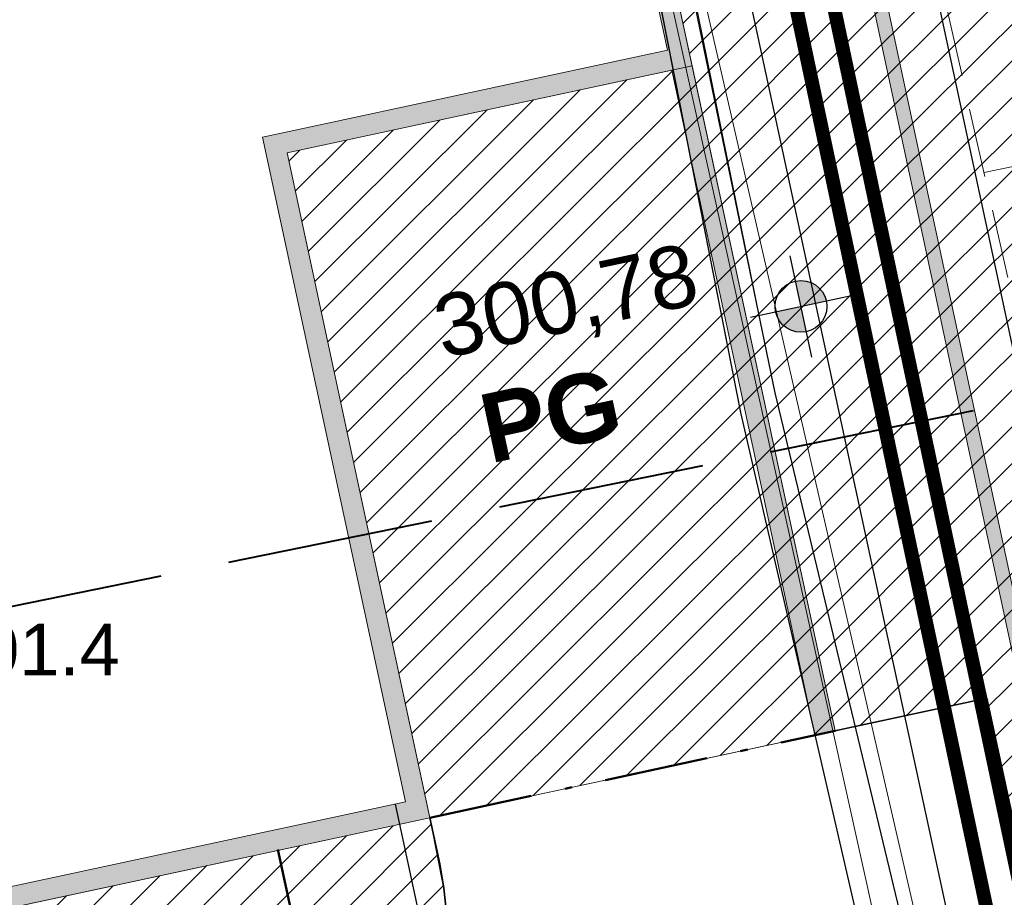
# Model space of a CAD drawing. Header units: metres. Extents: x 6567600 to 13135881, y 5574237 to 11149086.
# Tile 105 of 120: x 6567911 to 6567925, y 5574532 to 5574545. Entities that reach past the tile are written whole.
import ezdxf

# ---------------------------------------------------------------- set-up
doc = ezdxf.new("R2010")
doc.units = ezdxf.units.M
for name, pattern in [('zzzxref_260316$0$_MDCP$0$3 1', [4, 3, -1]), ('zzzxref_260316$0$_MDCP$0$L_0_04', [1.5, 1, -0.5]), ('zzzxref_260316$0$PR1183 Chorzów Metalowców V09_TT$0$Kropki i Kreski 2', [2.5, 1.5, -0.5, 0, -0.5])]:
    doc.linetypes.add(name, pattern=pattern)
for name, color, linetype, lineweight in [('SEL_do_likwidacji', 1, 'likwidacja1', 15), ('SEL_sieci_kable_nN', 1, 'SEL_eN', 30), ('SEL_sieci_kable_SN', 10, 'SEL_SN', 50), ('zzzxref_260316$0$_MDCP$0$GES_PrzewodElektroenergetyczny', 1, 'Continuous', 18), ('zzzxref_260316$0$_MDCP$0$KR_ObiektKarto', 7, 'Continuous', 18), ('zzzxref_260316$0$_MDCP$0$MP_LINIE_REGULAC', 135, 'Continuous', 40), ('zzzxref_260316$0$_MDCP$0$OT_Skarpa', 7, 'Continuous', 18), ('zzzxref_260316$0$_MDCP$0$OTRN', 7, 'Continuous', 13), ('zzzxref_260316$0$_TT_KAN_D_II etap', 116, 'Continuous', 25)]:
    doc.layers.add(name, color=color, linetype=linetype, lineweight=lineweight)
for name, color, linetype in [('zzzxref_260316$0$_MDCP$0$OTRN_O', 7, 'Continuous'), ('zzzxref_260316$0$PR1183 Chorzów Metalowców V09_TT$0$01FORMA - PZT - Inne obiekty', 7, 'Continuous'), ('zzzxref_260316$0$PR1183 Chorzów Metalowców V09_TT$0$FORMA - Arch 01 - PZT 1 Strefy', 7, 'Continuous'), ('zzzxref_260316$0$PR1183 Chorzów Metalowców V09_TT$0$FORMA - Arch 01 - PZT 2 Budynki', 7, 'Continuous'), ('zzzxref_260316$0$PR1183 Chorzów Metalowców V09_TT$0$FORMA - Arch 01 - PZT 2 Inne obiekty', 7, 'Continuous'), ('zzzxref_260316$0$PR1183 Chorzów Metalowców V09_TT$0$FORMA - Arch 01 - PZT-3 Ukształtowanie terenu', 7, 'Continuous'), ('zzzxref_260316$0$PR1183 Chorzów Metalowców V09_TT$0$FORMA - Arch 01 - PZT-3 Zagospodarowanie', 7, 'Continuous')]:
    doc.layers.add(name, color=color, linetype=linetype)
doc.styles.add('ARIAL', font='ARIALN.TTF', dxfattribs={"width": 0.8})
doc.styles.add('ROMANS', font='romans.shx', dxfattribs={"width": 0.8})
doc.styles.add('zzzxref_260316$0$$TD_AUDIT_GENERATED_(9E16A)', font='arial.ttf', dxfattribs={"width": 0.9})
doc.styles.add('zzzxref_260316$0$$TD_AUDIT_GENERATED_(B0E6E)', font='arial.ttf')
doc.styles.add('zzzxref_260316$0$$TD_AUDIT_GENERATED_(B0E75)', font='arial.ttf')
doc.linetypes.add('likwidacja1', pattern='A,0,-1,["X",ROMANS,S=0.6,R=0,X=-0.1,Y=-0.3],-1', length=2)
doc.linetypes.add('SEL_eN', pattern='A,5,["eN",ARIAL,S=1,R=0,X=1.8,Y=0.25],5', length=10)
doc.linetypes.add('SEL_SN', pattern='A,5,["SN",ARIAL,S=1,R=0,X=1.8,Y=0.25],5', length=10)
doc.linetypes.add('zzzxref_260316$0$PR1183 Chorzów Metalowców V09_TT$0$Symbol (2)', pattern='A,0,[9,PR1183 ChorzĂłw MetalowcĂłw V091.Shx,S=0.007937,R=0,X=0,Y=0],-1,0', length=1)
doc.linetypes.add('zzzxref_260316$0$PR1183 Chorzów Metalowców V09_TT$0$X 1_2', pattern='A,0,[8,PR1183 ChorzĂłw MetalowcĂłw V091.Shx,S=0.039206,R=0,X=0,Y=0],-4.94,0', length=4.94)
pattern_1 = [(45, (0, 1.2501), (-0.265165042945, 0.265165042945), [])]

# ---------------------------------------------------------------- blocks, each defined once
blk = doc.blocks.new('zzzxref_260316$0$_MDCP$0$OTRN')
at = {"layer": 'zzzxref_260316$0$_MDCP$0$OTRN', "color": 0, "const_width": 0.09}
blk.add_lwpolyline([(-0.045, 0, 1), (0.045, 0, 1)], format="xyb", close=True, dxfattribs=at)
at = {"layer": 'zzzxref_260316$0$_MDCP$0$OTRN_O', "color": 0, "style": 'zzzxref_260316$0$$TD_AUDIT_GENERATED_(9E16A)'}
blk.add_attdef('RZEDNA', (0.514, 0.515), '', height=1.5, dxfattribs=at)
blk = doc.blocks.new('zzzxref_260316$0$PR1183 Chorzów Metalowców V09_TT$0$Koty wysokościowe_6', base_point=(6567922.152, 5574539.682))
at = {"layer": 'zzzxref_260316$0$PR1183 Chorzów Metalowców V09_TT$0$FORMA - Arch 01 - PZT-3 Ukształtowanie terenu', "linetype": 'Continuous', "lineweight": 25}
for points in [[(6567922.152, 5574539.682), (6567922.519, 5574539.76), (6567922.461, 5574539.895), (6567922.356, 5574539.997), (6567922.22, 5574540.051), (6567922.073, 5574540.048)], [(6567922.152, 5574539.682), (6567921.785, 5574539.603), (6567921.844, 5574539.469), (6567921.949, 5574539.367), (6567922.085, 5574539.313), (6567922.231, 5574539.315)]]:
    blk.add_hatch(color=6, dxfattribs=at).paths.add_polyline_path(points)
at = {"layer": 'zzzxref_260316$0$PR1183 Chorzów Metalowców V09_TT$0$FORMA - Arch 01 - PZT-3 Ukształtowanie terenu', "color": 6, "linetype": 'Continuous', "lineweight": 25}
for p, q in [((6567922.31, 5574538.948), (6567921.994, 5574540.415)), ((6567921.419, 5574539.524), (6567922.885, 5574539.839))]:
    blk.add_line(p, q, dxfattribs=at)
blk.add_circle((6567922.152, 5574539.682), 0.375, dxfattribs=at)
at = {"layer": 'zzzxref_260316$0$PR1183 Chorzów Metalowców V09_TT$0$FORMA - Arch 01 - PZT-3 Ukształtowanie terenu', "color": 6, "lineweight": 25, "insert": (6567916.997, 5574538.761), "char_height": 0.9, "attachment_point": 7, "rotation": 12.1296, "style": 'zzzxref_260316$0$$TD_AUDIT_GENERATED_(B0E6E)'}
blk.add_mtext('\\A1;{\\pql;\\fArial|b0|i0|c238|p0;\\W1.000000;300,78}', dxfattribs=at)
blk = doc.blocks.new('zzzxref_260316$0$PR1183 Chorzów Metalowców V09_TT$0$Ściana_31', base_point=(6567914.712, 5574541.905))
at = {"layer": 'zzzxref_260316$0$PR1183 Chorzów Metalowców V09_TT$0$FORMA - Arch 01 - PZT 2 Budynki', "linetype": 'Continuous', "lineweight": 0, "true_color": 0x000000}
blk.add_hatch(color=18, dxfattribs=at).paths.add_polyline_path([(6567914.712, 5574541.905), (6567920.282, 5574543.102), (6567920.219, 5574543.395), (6567914.649, 5574542.198)])
at = {"layer": 'zzzxref_260316$0$PR1183 Chorzów Metalowców V09_TT$0$FORMA - Arch 01 - PZT 2 Budynki', "color": 7, "linetype": 'Continuous', "lineweight": 18, "flags": 128}
for points in [[(6567920.219, 5574543.395), (6567914.649, 5574542.198)], [(6567914.712, 5574541.905), (6567920.282, 5574543.102)]]:
    blk.add_lwpolyline(points, dxfattribs=at)
blk = doc.blocks.new('zzzxref_260316$0$PR1183 Chorzów Metalowców V09_TT$0$Ściana_24', base_point=(6567918.506, 5574552.795))
at = {"layer": 'zzzxref_260316$0$PR1183 Chorzów Metalowców V09_TT$0$FORMA - Arch 01 - PZT 2 Budynki', "linetype": 'Continuous', "lineweight": 0, "true_color": 0x000000}
blk.add_hatch(color=18, dxfattribs=at).paths.add_polyline_path([(6567918.213, 5574552.732), (6567922.352, 5574533.472), (6567922.645, 5574533.535), (6567918.506, 5574552.795)])
at = {"layer": 'zzzxref_260316$0$PR1183 Chorzów Metalowców V09_TT$0$FORMA - Arch 01 - PZT 2 Budynki', "color": 7, "linetype": 'Continuous', "lineweight": 18, "flags": 128}
for points in [[(6567918.213, 5574552.732), (6567920.219, 5574543.395)], [(6567922.645, 5574533.535), (6567918.506, 5574552.795)], [(6567920.282, 5574543.102), (6567922.352, 5574533.472)], [(6567922.352, 5574533.472), (6567922.645, 5574533.535)]]:
    blk.add_lwpolyline(points, dxfattribs=at)
blk = doc.blocks.new('zzzxref_260316$0$PR1183 Chorzów Metalowców V09_TT$0$Ściana_23', base_point=(6567918.955, 5574563.785))
at = {"layer": 'zzzxref_260316$0$PR1183 Chorzów Metalowców V09_TT$0$FORMA - Arch 01 - PZT 2 Inne obiekty', "linetype": 'Continuous', "lineweight": 13, "true_color": 0xbb77e3}
blk.add_hatch(color=191, dxfattribs=at).paths.add_polyline_path([(6567925.798, 5574532.896), (6567919.151, 5574563.827), (6567918.955, 5574563.785), (6567925.603, 5574532.854)])
at = {"layer": 'zzzxref_260316$0$PR1183 Chorzów Metalowców V09_TT$0$FORMA - Arch 01 - PZT 2 Inne obiekty', "color": 191, "linetype": 'Continuous', "lineweight": 13, "true_color": 0xbb77e3, "flags": 128}
for points in [[(6567925.798, 5574532.896), (6567919.151, 5574563.827)], [(6567918.955, 5574563.785), (6567925.645, 5574532.658)]]:
    blk.add_lwpolyline(points, dxfattribs=at)
blk = doc.blocks.new('zzzxref_260316$0$PR1183 Chorzów Metalowców V09_TT$0$Ściana_13', base_point=(6567914.712, 5574541.905))
at = {"layer": 'zzzxref_260316$0$PR1183 Chorzów Metalowców V09_TT$0$FORMA - Arch 01 - PZT 2 Budynki', "linetype": 'Continuous', "lineweight": 0, "true_color": 0x000000}
for points in [[(6567914.355, 5574542.135), (6567914.712, 5574541.905), (6567914.649, 5574542.198)], [(6567914.712, 5574541.905), (6567914.355, 5574542.135), (6567914.418, 5574541.842)], [(6567914.418, 5574541.842), (6567916.425, 5574532.505), (6567916.718, 5574532.568), (6567914.712, 5574541.905)]]:
    blk.add_hatch(color=18, dxfattribs=at).paths.add_polyline_path(points)
at = {"layer": 'zzzxref_260316$0$PR1183 Chorzów Metalowców V09_TT$0$FORMA - Arch 01 - PZT 2 Budynki', "color": 7, "linetype": 'Continuous', "lineweight": 18, "flags": 128}
for points in [[(6567914.355, 5574542.135), (6567914.649, 5574542.198)], [(6567914.355, 5574542.135), (6567916.425, 5574532.505)], [(6567916.718, 5574532.568), (6567914.712, 5574541.905)]]:
    blk.add_lwpolyline(points, dxfattribs=at)
blk = doc.blocks.new('zzzxref_260316$0$PR1183 Chorzów Metalowców V09_TT$0$Ściana_12', base_point=(6567916.781, 5574532.275))
at = {"layer": 'zzzxref_260316$0$PR1183 Chorzów Metalowców V09_TT$0$FORMA - Arch 01 - PZT 2 Budynki', "linetype": 'Continuous', "lineweight": 0, "true_color": 0x000000}
for points in [[(6567916.425, 5574532.505), (6567866.666, 5574521.811), (6567866.729, 5574521.517), (6567916.488, 5574532.212)], [(6567916.425, 5574532.505), (6567916.781, 5574532.275), (6567916.718, 5574532.568)], [(6567916.425, 5574532.505), (6567916.488, 5574532.212), (6567916.781, 5574532.275)]]:
    blk.add_hatch(color=18, dxfattribs=at).paths.add_polyline_path(points)
at = {"layer": 'zzzxref_260316$0$PR1183 Chorzów Metalowców V09_TT$0$FORMA - Arch 01 - PZT 2 Budynki', "color": 7, "linetype": 'Continuous', "lineweight": 18, "flags": 128}
for points in [[(6567916.425, 5574532.505), (6567866.666, 5574521.811)], [(6567916.781, 5574532.275), (6567916.718, 5574532.568)], [(6567866.729, 5574521.517), (6567916.781, 5574532.275)]]:
    blk.add_lwpolyline(points, dxfattribs=at)
blk = doc.blocks.new('zzzxref_260316')
at = {"layer": 'zzzxref_260316$0$PR1183 Chorzów Metalowców V09_TT$0$FORMA - Arch 01 - PZT 1 Strefy', "linetype": 'Continuous', "lineweight": 0, "true_color": 0x577933}
h = blk.add_hatch(dxfattribs=at)
h.set_pattern_fill('ANSI31', color=77, scale=3, style=0)
h.set_pattern_definition(pattern_1)
h.paths.add_polyline_path([(6567829, 5574518.49), (6567842.398, 5574472.369), (6567844.165, 5574472.882), (6567846.931, 5574463.362), (6567846.967, 5574485.722), (6567835.736, 5574537.98), (6567846.642, 5574540.324), (6567844.864, 5574548.6), (6567918.571, 5574564.441), (6567935.605, 5574485.184), (6567930.975, 5574478.018), (6567931.227, 5574476.845), (6567933.57, 5574477.348, 0.216609), (6567938.884, 5574481.335), (6567921.55, 5574569.11), (6567849.267, 5574552.203), (6567830.11, 5574547.72)])
at = {"layer": 'zzzxref_260316$0$PR1183 Chorzów Metalowców V09_TT$0$FORMA - Arch 01 - PZT 1 Strefy', "linetype": 'Continuous', "lineweight": 0, "true_color": 0x606060}
h = blk.add_hatch(dxfattribs=at)
h.set_pattern_fill('ANSI31', color=251, scale=3, style=0)
h.set_pattern_definition(pattern_1)
h.paths.add_polyline_path([(6567846.973, 5574485.693), (6567846.931, 5574463.362), (6567848.531, 5574463.359), (6567848.555, 5574478.334), (6567851.261, 5574465.742), (6567853.217, 5574466.162), (6567838.111, 5574536.445), (6567849.018, 5574538.789), (6567847.239, 5574547.065), (6567909.194, 5574560.38), (6567910.929, 5574560.753), (6567916.794, 5574562.013), (6567918.527, 5574553.947), (6567922.645, 5574534.785), (6567924.844, 5574535.257), (6567920.284, 5574556.473), (6567918.571, 5574564.441), (6567844.864, 5574548.6), (6567846.642, 5574540.324), (6567835.736, 5574537.98)])
at = {"layer": 'zzzxref_260316$0$PR1183 Chorzów Metalowców V09_TT$0$FORMA - Arch 01 - PZT 1 Strefy', "linetype": 'Continuous', "lineweight": 0, "true_color": 0x7c7938}
h = blk.add_hatch(dxfattribs=at)
h.set_pattern_fill('ANSI31', color=57, scale=3, style=0)
h.set_pattern_definition(pattern_1)
h.paths.add_polyline_path([(6567914.712, 5574543.155), (6567916.781, 5574533.525), (6567922.645, 5574534.785), (6567920.576, 5574544.415)])
at = {"layer": 'zzzxref_260316$0$PR1183 Chorzów Metalowców V09_TT$0$FORMA - Arch 01 - PZT 1 Strefy', "linetype": 'Continuous', "lineweight": 0, "true_color": 0x606060}
h = blk.add_hatch(dxfattribs=at)
h.set_pattern_fill('ANSI31', color=251, scale=3, style=0)
h.set_pattern_definition(pattern_1)
h.paths.add_polyline_path([(6567877.761, 5574471.437), (6567884.905, 5574472.973), (6567884.671, 5574474.061), (6567884.473, 5574474.979), (6567883.567, 5574479.143), (6567878.678, 5574478.092), (6567871.324, 5574512.311), (6567876.212, 5574513.361), (6567874.387, 5574521.856), (6567909.387, 5574529.379), (6567910.438, 5574524.49), (6567911.513, 5574524.721, 0.390142), (6567916.985, 5574532.464), (6567916.781, 5574533.525), (6567866.729, 5574522.767)])
at = {"layer": 'zzzxref_260316$0$_MDCP$0$GES_PrzewodElektroenergetyczny', "color": 1, "linetype": 'Continuous', "lineweight": 18, "flags": 128}
for points in [[(6567920.386, 5574546.54), (6567921.773, 5574539.679), (6567927.49, 5574515.89), (6567933.26, 5574494), (6567934.39, 5574491.1)], [(6567919.908, 5574546.358), (6567921.275, 5574539.396), (6567926.778, 5574515.559), (6567932.61, 5574493.74)]]:
    blk.add_lwpolyline(points, dxfattribs=at)
at = {"layer": 'zzzxref_260316$0$_MDCP$0$KR_ObiektKarto', "linetype": 'Continuous', "lineweight": 18, "flags": 128}
blk.add_lwpolyline([(6567926.776, 5574543.283), (6567924.802, 5574542.869)], dxfattribs=at)
at = {"layer": 'zzzxref_260316$0$_MDCP$0$MP_LINIE_REGULAC', "linetype": 'zzzxref_260316$0$_MDCP$0$3 1', "flags": 128}
blk.add_lwpolyline([(6567810.437, 5574537.676), (6567822.296, 5574529.397), (6567835.05, 5574524.922), (6567855.636, 5574525.369), (6567950.068, 5574544.6)], dxfattribs=at)
at = {"layer": 'zzzxref_260316$0$_MDCP$0$OT_Skarpa', "color": 7, "linetype": 'zzzxref_260316$0$_MDCP$0$L_0_04', "lineweight": 18, "flags": 128}
blk.add_lwpolyline([(6567884.01, 5574512.09), (6567876.86, 5574547.94), (6567876.26, 5574547.82), (6567875.76, 5574549.86), (6567876.05, 5574552.23), (6567876.57, 5574555.45), (6567878.39, 5574559.18), (6567897.71, 5574564.07), (6567907.99, 5574566.63), (6567917.65, 5574568.74), (6567919.76, 5574567.97), (6567921.57, 5574566.16), (6567922.3, 5574563.38), (6567924.42, 5574554.5), (6567927.48, 5574539.93), (6567930.14, 5574525.19), (6567933.11, 5574509.36), (6567935.59, 5574495.65), (6567937.29, 5574485.32), (6567934.85, 5574495.46), (6567931.87, 5574510.28), (6567928.6, 5574524.67), (6567925.41, 5574540.18), (6567922.33, 5574553.8), (6567920.26, 5574561.93), (6567918.72, 5574564.81), (6567916.89, 5574565.72), (6567903.79, 5574562.41), (6567889, 5574558.66), (6567880.87, 5574556.37), (6567881, 5574553.22), (6567881.08, 5574550.51), (6567883.71, 5574545.25), (6567886.81, 5574530.54), (6567887.46, 5574525.34), (6567888.95, 5574514.16)], close=True, dxfattribs=at)
at = {"layer": 'zzzxref_260316$0$_TT_KAN_D_II etap'}
blk.add_lwpolyline([(6567916.275, 5574533.723), (6567918.145, 5574525.037)], dxfattribs=at)
at = {"layer": 'zzzxref_260316$0$PR1183 Chorzów Metalowców V09_TT$0$01FORMA - PZT - Inne obiekty', "color": 1, "linetype": 'zzzxref_260316$0$PR1183 Chorzów Metalowców V09_TT$0$X 1_2', "lineweight": 25}
for p, q in [((6567919.263, 5574551.867), (6567921.773, 5574539.679)), ((6567918.847, 5574551.778), (6567921.275, 5574539.396)), ((6567921.773, 5574539.679), (6567927.49, 5574515.89)), ((6567921.275, 5574539.396), (6567923.894, 5574528.054))]:
    blk.add_line(p, q, dxfattribs=at)
at = {"layer": 'zzzxref_260316$0$PR1183 Chorzów Metalowców V09_TT$0$FORMA - Arch 01 - PZT 1 Strefy', "color": 71, "linetype": 'Continuous', "lineweight": 13, "true_color": 0xaff266}
blk.add_line((6567918.571, 5574564.441), (6567935.605, 5574485.184), dxfattribs=at)
at = {"layer": 'zzzxref_260316$0$PR1183 Chorzów Metalowców V09_TT$0$FORMA - Arch 01 - PZT 1 Strefy', "color": 254, "linetype": 'Continuous', "lineweight": 0, "true_color": 0xe3cfb5}
for p, q in [((6567920.576, 5574544.415), (6567916.794, 5574562.013)), ((6567914.712, 5574543.155), (6567920.576, 5574544.415)), ((6567916.781, 5574533.525), (6567914.712, 5574543.155)), ((6567866.729, 5574522.767), (6567916.781, 5574533.525))]:
    blk.add_line(p, q, dxfattribs=at)
at = {"layer": 'zzzxref_260316$0$PR1183 Chorzów Metalowców V09_TT$0$FORMA - Arch 01 - PZT 1 Strefy', "color": 9, "linetype": 'Continuous', "lineweight": 13}
for p, q in [((6567924.844, 5574535.257), (6567920.284, 5574556.473)), ((6567918.527, 5574553.947), (6567922.645, 5574534.785)), ((6567922.645, 5574534.785), (6567924.844, 5574535.257)), ((6567916.781, 5574533.525), (6567866.729, 5574522.767)), ((6567916.985, 5574532.464), (6567916.781, 5574533.525))]:
    blk.add_line(p, q, dxfattribs=at)
at = {"layer": 'zzzxref_260316$0$PR1183 Chorzów Metalowców V09_TT$0$FORMA - Arch 01 - PZT 1 Strefy', "color": 51, "linetype": 'Continuous', "lineweight": 13, "true_color": 0xf9f271}
for p, q in [((6567920.576, 5574544.415), (6567914.712, 5574543.155)), ((6567922.645, 5574534.785), (6567920.576, 5574544.415)), ((6567914.712, 5574543.155), (6567916.781, 5574533.525)), ((6567916.781, 5574533.525), (6567922.645, 5574534.785))]:
    blk.add_line(p, q, dxfattribs=at)
at = {"layer": 'zzzxref_260316$0$PR1183 Chorzów Metalowców V09_TT$0$FORMA - Arch 01 - PZT 1 Strefy', "color": 254, "linetype": 'Continuous', "lineweight": 13, "true_color": 0xd2d2ff}
for p, q in [((6567924.844, 5574535.257), (6567916.781, 5574533.525)), ((6567935.605, 5574485.184), (6567924.844, 5574535.257)), ((6567916.781, 5574533.525), (6567916.886, 5574533.036))]:
    blk.add_line(p, q, dxfattribs=at)
blk.add_arc((6567910.043, 5574531.565), 7, 282.1296, 12.1296, dxfattribs=at)
at = {"layer": 'zzzxref_260316$0$PR1183 Chorzów Metalowców V09_TT$0$FORMA - Arch 01 - PZT 1 Strefy', "color": 9, "linetype": 'Continuous', "lineweight": 13}
blk.add_arc((6567910.043, 5574531.565), 7, 282.1296, 7.3811, dxfattribs=at)
at = {"layer": 'zzzxref_260316$0$PR1183 Chorzów Metalowców V09_TT$0$FORMA - Arch 01 - PZT 2 Budynki', "color": 7, "linetype": 'zzzxref_260316$0$PR1183 Chorzów Metalowców V09_TT$0$Kropki i Kreski 2', "lineweight": 50}
for p, q in [((6567916.781, 5574533.525), (6567922.645, 5574534.785)), ((6567914.579, 5574533.065), (6567914.831, 5574531.892))]:
    blk.add_line(p, q, dxfattribs=at)
at = {"layer": 'zzzxref_260316$0$PR1183 Chorzów Metalowców V09_TT$0$FORMA - Arch 01 - PZT-3 Zagospodarowanie', "color": 7, "linetype": 'Continuous', "lineweight": 18}
blk.add_line((6567918.571, 5574564.441), (6567924.844, 5574535.257), dxfattribs=at)
at = {"layer": 'zzzxref_260316$0$PR1183 Chorzów Metalowców V09_TT$0$FORMA - Arch 01 - PZT-3 Zagospodarowanie', "color": 7, "linetype": 'Continuous', "lineweight": 35}
for p, q in [((6567924.844, 5574535.257), (6567922.508, 5574534.756)), ((6567924.844, 5574535.257), (6567935.605, 5574485.184)), ((6567916.781, 5574533.525), (6567916.886, 5574533.036))]:
    blk.add_line(p, q, dxfattribs=at)
at = {"layer": 'zzzxref_260316$0$PR1183 Chorzów Metalowców V09_TT$0$FORMA - Arch 01 - PZT-3 Zagospodarowanie', "color": 7, "linetype": 'zzzxref_260316$0$PR1183 Chorzów Metalowców V09_TT$0$Symbol (2)', "lineweight": 25, "flags": 128}
blk.add_lwpolyline([(6567842.025, 5574480.61), (6567845.16, 5574487.482), (6567834.071, 5574539.077), (6567844.662, 5574541.354), (6567842.864, 5574549.721), (6567919.652, 5574566.225), (6567931.425, 5574511.447)], dxfattribs=at)
at = {"layer": 'zzzxref_260316$0$PR1183 Chorzów Metalowców V09_TT$0$FORMA - Arch 01 - PZT-3 Zagospodarowanie', "color": 7, "linetype": 'Continuous', "lineweight": 35}
blk.add_arc((6567910.043, 5574531.565), 7, 282.1296, 12.1296, dxfattribs=at)
at = {"layer": 'zzzxref_260316$0$_MDCP$0$OTRN', "color": 14, "xscale": 0.5, "yscale": 0.5, "zscale": 0.5}
blk.add_blockref('zzzxref_260316$0$_MDCP$0$OTRN', (6567909.413, 5574535.328, 301.441), dxfattribs=at).add_auto_attribs({'RZEDNA': '301.4'})
at = {"layer": 'zzzxref_260316$0$PR1183 Chorzów Metalowców V09_TT$0$FORMA - Arch 01 - PZT 2 Budynki', "color": 7, "lineweight": 18}
for name, p in [('zzzxref_260316$0$PR1183 Chorzów Metalowców V09_TT$0$Ściana_24', (6567918.506, 5574554.045)), ('zzzxref_260316$0$PR1183 Chorzów Metalowców V09_TT$0$Ściana_31', (6567914.712, 5574543.155)), ('zzzxref_260316$0$PR1183 Chorzów Metalowców V09_TT$0$Ściana_13', (6567914.712, 5574543.155)), ('zzzxref_260316$0$PR1183 Chorzów Metalowców V09_TT$0$Ściana_12', (6567916.781, 5574533.525))]:
    blk.add_blockref(name, p, dxfattribs=at)
at = {"layer": 'zzzxref_260316$0$PR1183 Chorzów Metalowców V09_TT$0$FORMA - Arch 01 - PZT 2 Inne obiekty', "color": 191, "lineweight": 13, "true_color": 0xbb77e3}
blk.add_blockref('zzzxref_260316$0$PR1183 Chorzów Metalowców V09_TT$0$Ściana_23', (6567918.955, 5574565.035), dxfattribs=at)
at = {"layer": 'zzzxref_260316$0$PR1183 Chorzów Metalowców V09_TT$0$FORMA - Arch 01 - PZT-3 Ukształtowanie terenu', "color": 6, "lineweight": 25}
blk.add_blockref('zzzxref_260316$0$PR1183 Chorzów Metalowców V09_TT$0$Koty wysokościowe_6', (6567922.152, 5574540.932), dxfattribs=at)
at = {"layer": 'zzzxref_260316$0$PR1183 Chorzów Metalowców V09_TT$0$FORMA - Arch 01 - PZT-3 Zagospodarowanie', "color": 7, "linetype": 'Continuous', "lineweight": 70, "insert": (6567917.545, 5574539.136), "char_height": 1, "attachment_point": 4, "rotation": 12.1296, "style": 'zzzxref_260316$0$$TD_AUDIT_GENERATED_(B0E75)'}
blk.add_mtext('\\A1;{\\pql;\\fArial|b1|i0|c238|p0;\\W1.000000;PG}', dxfattribs=at)

msp = doc.modelspace()

# ---------------------------------------------------------------- linework, layer by layer
at = {"layer": 'SEL_do_likwidacji'}
for points in [[(6567928.53, 5574511.595), (6567919.263, 5574551.867), (6567918.025, 5574554.589), (6567916.28, 5574556.19), (6567914.23, 5574556.17), (6567908.753, 5574555.437), (6567896.191, 5574558.04), (6567891.774, 5574559.193), (6567887.941, 5574560.449)], [(6567927.86, 5574511.114), (6567918.847, 5574551.778), (6567917.809, 5574554.257), (6567915.825, 5574555.606), (6567914.26, 5574555.68), (6567908.9, 5574554.84), (6567896.575, 5574557.203), (6567888.183, 5574559.762)]]:
    msp.add_lwpolyline(points, dxfattribs=at)
at = {"layer": 'SEL_sieci_kable_nN', "ltscale": 0.5}
msp.add_lwpolyline([(6567848.368, 5574538.63), (6567846.612, 5574547.036), (6567846.896, 5574547.498), (6567846.896, 5574547.498), (6567917.211, 5574562.613), (6567917.771, 5574562.223), (6567926.733, 5574520.72), (6567929.851, 5574521.233), (6567930.888, 5574516.162), (6567931.306, 5574516.118)], dxfattribs=at)
at = {"layer": 'SEL_sieci_kable_SN'}
msp.add_lwpolyline([(6567892.848, 5574558.913, 0.2, 0.2, 0), (6567917.757, 5574564.266, 0.2, 0.2, 0), (6567918.796, 5574563.396, 0.2, 0.2, 0), (6567927.137, 5574523.953, 0.2, 0.2, 0), (6567928.432, 5574523.32, 0.2, 0.2, 0), (6567937.238, 5574483.451, 0.2, 0.2, 0)], format="xyseb", dxfattribs=at)
at = {"layer": 'SEL_sieci_kable_SN', "elevation": 0.2}
msp.add_lwpolyline([(6567892.694, 5574558.342, 0.2, 0.2, 0), (6567917.435, 5574563.693, 0.2, 0.2, 0), (6567918.33, 5574563.038, 0.2, 0.2, 0), (6567926.69, 5574523.445, 0.2, 0.2, 0), (6567927.937, 5574522.825, 0.2, 0.2, 0), (6567936.593, 5574483.03, 0.2, 0.2, 0)], format="xyseb", dxfattribs=at)

# ---------------------------------------------------------------- block references
at = {"ltscale": 0.5}
msp.add_blockref('zzzxref_260316', (0, 0), dxfattribs=at)

doc.saveas('drawing.dxf')
